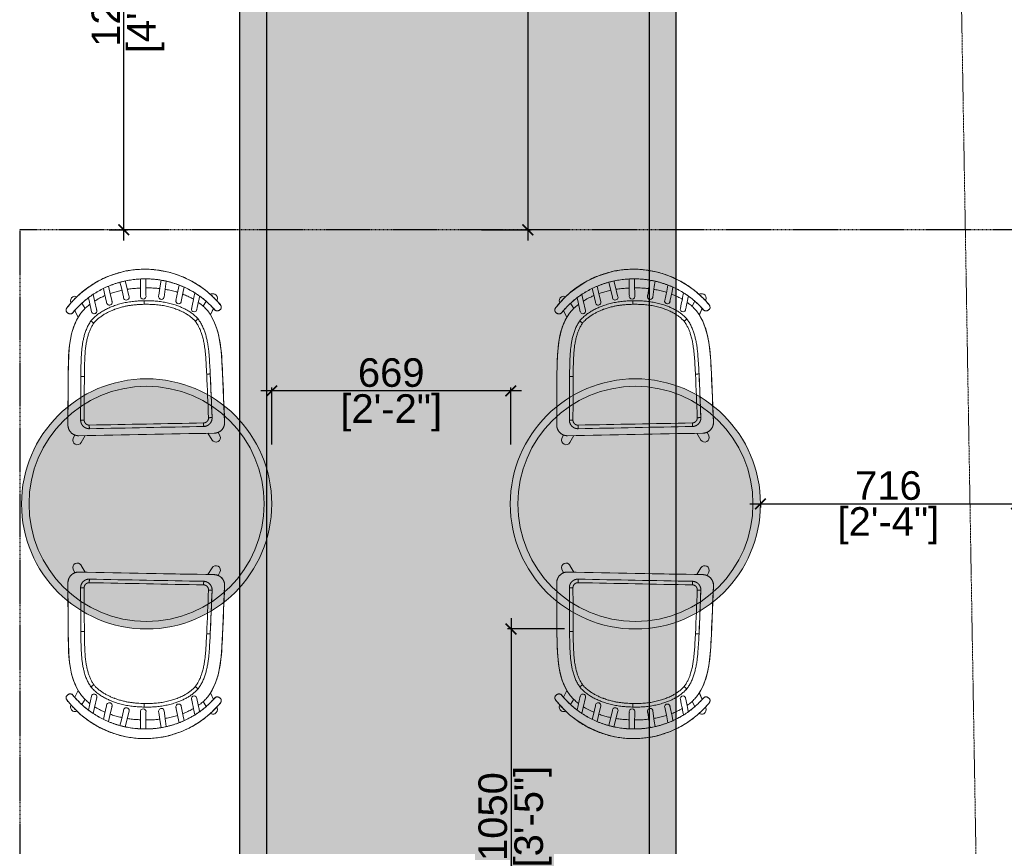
# Model space of a CAD drawing. Header units: millimetres. Extents: x 3501050 to 3719646, y 122984 to 158395.
# Tile 23 of 76: x 3522828 to 3525584, y 142684 to 144997. Entities that reach past the tile are written whole.
import ezdxf

# ---------------------------------------------------------------- set-up
doc = ezdxf.new("R2010")
doc.units = ezdxf.units.MM
doc.header["$PDMODE"] = 2
for name, pattern in [('( Hidden )', [0.375, 0.25, -0.125]), ('ACAD_ISO02W100', [15, 12, -3]), ('DASHED2', [0.375, 0.25, -0.125])]:
    doc.linetypes.add(name, pattern=pattern)
doc.layers.get('0').update_dxf_attribs({"color": 8})
doc.layers.get('DEFPOINTS').update_dxf_attribs({"color": 8, "lineweight": 18})
for name, color, linetype, lineweight in [('02_EQUIPMENT-TEXT', 7, 'Continuous', 0), ('A Counter', 7, 'Continuous', 25), ('A-Dimension', 42, 'Continuous', 9), ('A-HATCH', 252, 'Continuous', 5), ('KIOSK', 10, 'Continuous', 5), ('V-DUCT', 7, 'Continuous', 25)]:
    doc.layers.add(name, color=color, linetype=linetype, lineweight=lineweight)
doc.layers.add('A - Furniture', color=7, linetype='Continuous', lineweight=5, true_color=0x0066cc)
doc.layers.add('Beam', color=7, linetype='ACAD_ISO02W100', lineweight=13, true_color=0x3f7f00)
doc.styles.add('A-ANNO-DIM bold', font='GOTHIC.TTF')
doc.styles.add('Arial', font='arial.ttf', dxfattribs={"height": 250})
doc.styles.get("Standard").update_dxf_attribs({"font": 'arial.ttf'})
doc.dimstyles.new('A-100mm-Bold', dxfattribs={"dimtxt": 80, "dimasz": 50, "dimexe": 100, "dimexo": 10, "dimgap": 50, "dimtad": 1, "dimdec": 0, "dimzin": 12, "dimdsep": 46, "dimtxsty": 'A-ANNO-DIM bold', "dimblk": 'ARCHTICK', "dimcen": 0, "dimdle": 100, "dimclrd": 8, "dimclre": 8, "dimclrt": 211, "dimadec": 0, "dimazin": 0, "dimtfac": 1, "dimtdec": 0, "dimtix": 1, "dimtmove": 2, "dimatfit": 3, "dimldrblk": 'DOT', "dimfxl": 500, "dimtvp": 1, "dimtolj": 1, "dimtzin": 0, "dimarcsym": 0})

# ---------------------------------------------------------------- blocks, each defined once
blk = doc.blocks.new('SPINDLE CHAIR')
at = {"layer": 'A - Furniture', "extrusion": (0, 0, -1)}
for p, q in [((1282.61, -174.23), (1284.59, -173.49)), ((1284.59, -173.49), (1286.18, -172.96)), ((1286.18, -172.96), (1288.27, -172.52)), ((1288.27, -172.52), (1290.36, -172.19)), ((1290.36, -172.19), (1292.63, -172.04)), ((1292.63, -172.04), (1295.52, -172.09)), ((1295.52, -172.09), (1298.2, -172.42)), ((1298.2, -172.42), (1300.62, -173.03)), ((1300.62, -173.03), (1302.78, -173.69)), ((1277.89, -176.83), (1279.72, -175.68)), ((1279.72, -175.68), (1282.61, -174.23)), ((1302.78, -173.69), (1306.07, -175.12)), ((1306.07, -175.12), (1308.79, -176.8)), ((1274.66, -179.42), (1276.06, -178.23)), ((1276.06, -178.23), (1277.89, -176.83)), ((1308.79, -176.8), (1310.91, -178.36)), ((1310.91, -178.36), (1312.34, -179.66)), ((1271.93, -182.32), (1273.33, -180.8)), ((1273.33, -180.8), (1274.66, -179.42)), ((1312.34, -179.66), (1313.54, -180.9)), ((1313.54, -180.9), (1314.57, -182.03)), ((1271.7, -183.21), (1271.72, -182.88)), ((1271.85, -183.57), (1271.7, -183.21)), ((1271.72, -182.88), (1271.93, -182.32)), ((1272.28, -183.93), (1271.85, -183.57)), ((1272.71, -184.05), (1272.28, -183.93)), ((1273.1, -184.05), (1272.71, -184.05)), ((1273.46, -183.83), (1273.1, -184.05)), ((1273.91, -183.32), (1273.46, -183.83)), ((1274.7, -185.15), (1273.91, -183.32)), ((1312.7, -183.2), (1311.81, -185.16)), ((1312.86, -183.38), (1312.7, -183.2)), ((1313.16, -183.72), (1312.86, -183.38)), ((1313.49, -184.03), (1313.16, -183.72)), ((1313.85, -184.13), (1313.49, -184.03)), ((1314.25, -184.09), (1313.85, -184.13)), ((1314.37, -184.02), (1314.25, -184.09)), ((1314.57, -183.93), (1314.37, -184.02)), ((1314.57, -182.03), (1314.81, -182.32)), ((1314.74, -183.81), (1314.57, -183.93)), ((1314.96, -183.61), (1314.74, -183.81)), ((1314.81, -182.32), (1315.04, -182.64)), ((1315.08, -183.35), (1314.96, -183.61)), ((1315.04, -182.64), (1315.12, -182.86)), ((1315.11, -183.15), (1315.08, -183.35)), ((1315.12, -182.86), (1315.11, -183.15)), ((1273.63, -187.38), (1274.7, -185.15)), ((1311.81, -185.16), (1312.22, -185.94)), ((1312.22, -185.94), (1312.6, -186.68)), ((1312.6, -186.68), (1313.15, -187.9)), ((1272.65, -190.63), (1273.03, -189.06)), ((1273.03, -189.06), (1273.63, -187.38)), ((1313.15, -187.9), (1313.7, -189.68)), ((1313.7, -189.68), (1314.07, -191.33)), ((1271.95, -195.27), (1272.24, -192.82)), ((1272.24, -192.82), (1272.65, -190.63)), ((1314.07, -191.33), (1314.31, -192.85)), ((1314.31, -192.85), (1314.62, -195.48)), ((1271.77, -198.03), (1271.95, -195.27)), ((1314.62, -195.48), (1314.63, -195.48)), ((1314.63, -195.48), (1314.9, -201.49)), ((1271.72, -200.22), (1271.77, -198.03)), ((1271.66, -201.49), (1271.72, -200.22)), ((1271.35, -215.2), (1271.66, -201.49)), ((1314.9, -201.49), (1315.21, -215.26)), ((1271.35, -215.3), (1271.35, -215.2)), ((1271.38, -215.8), (1271.35, -215.3)), ((1271.53, -216.29), (1271.38, -215.8)), ((1271.8, -216.87), (1271.53, -216.29)), ((1272.2, -217.36), (1271.8, -216.87)), ((1272.59, -217.71), (1272.2, -217.36)), ((1314.14, -217.57), (1313.63, -217.92)), ((1314.62, -217.03), (1314.14, -217.57)), ((1315.02, -216.36), (1314.62, -217.03)), ((1315.18, -215.63), (1315.02, -216.36)), ((1315.21, -215.26), (1315.18, -215.63)), ((1273.17, -218.04), (1272.59, -217.71)), ((1273.77, -218.2), (1273.17, -218.04)), ((1274.35, -218.26), (1273.77, -218.2)), ((1312.21, -218.26), (1274.35, -218.26)), ((1312.97, -218.18), (1312.21, -218.26)), ((1313.63, -217.92), (1312.97, -218.18))]:
    blk.add_line(p, q, dxfattribs=at)
at = {"layer": 'A - Furniture'}
for p, q in [((1286.93, -175.49), (1287.18, -177.01)), ((1288.65, -176.76), (1288.4, -175.17)), ((1292.65, -174.73), (1292.67, -176.39)), ((1294.17, -176.56), (1294.14, -174.73)), ((1298.45, -175.21), (1298.13, -176.61)), ((1299.55, -177.13), (1299.91, -175.54)), ((1281.96, -177.26), (1282.24, -178.49)), ((1282.24, -178.49), (1282.88, -181.29)), ((1283.74, -178.33), (1283.35, -176.65)), ((1284.34, -180.96), (1283.74, -178.33)), ((1287.18, -177.01), (1287.65, -179.93)), ((1289.08, -179.39), (1288.65, -176.76)), ((1292.67, -176.39), (1292.71, -179.31)), ((1294.21, -179.28), (1294.17, -176.56)), ((1298.13, -176.61), (1297.51, -179.34)), ((1298.97, -179.68), (1299.55, -177.13)), ((1302.78, -178.27), (1302.22, -180.98)), ((1303.14, -176.58), (1302.78, -178.27)), ((1303.74, -181), (1304.25, -178.57)), ((1304.25, -178.57), (1304.55, -177.19)), ((1307.47, -178.78), (1307.13, -180.47)), ((1272.84, -180.99), (1272.94, -181.21)), ((1276.73, -182.71), (1275.91, -181.3)), ((1307.13, -180.47), (1306.55, -183.31)), ((1308.01, -183.62), (1308.56, -180.96)), ((1308.56, -180.96), (1308.81, -179.7)), ((1310.7, -181.21), (1309.82, -182.71)), ((1313.7, -181.03), (1313.72, -180.99)), ((1271.71, -182.86), (1271.69, -183.03)), ((1272.21, -183.86), (1272.2, -183.86)), ((1273.91, -183.34), (1274.74, -185.15)), ((1311.82, -185.15), (1312.71, -183.2)), ((1315.1, -183.25), (1315.12, -183.08)), ((1278.23, -186.23), (1278.76, -185.65)), ((1274.84, -213.88), (1275.12, -201.67)), ((1273.2, -218.02), (1272.74, -219.01)), ((1274.96, -220.16), (1276.07, -218.26)), ((1310.49, -218.26), (1311.61, -220.16)), ((1313.82, -219.01), (1313.37, -218.02))]:
    blk.add_line(p, q, dxfattribs=at)
for centre, radius, start, end in [((1273.97, -180.47), 1.25, 117.447, 204.574), ((1273.97, -180.47), 1.25, 56.327, 117.447), ((1283.61, -181.13), 0.75, 181.8784, 270), ((1283.61, -181.13), 0.75, 192.7269, 261.4854), ((1283.61, -181.13), 0.75, 270, 23.451), ((1288.39, -179.8), 0.75, 177.8272, 270), ((1288.36, -179.75), 0.807, 272.0907, 26.554), ((1293.49, -179.54), 0.821, 163.5335, 267.6725), ((1293.43, -179.54), 0.82, 272.3434, 18.2433), ((1298.18, -179.76), 0.794, 147.9665, 6.382), ((1302.98, -181.11), 0.772, 159.0637, 8.4275), ((1312.58, -180.47), 1.25, 62.553, 116.2893), ((1312.58, -180.47), 1.25, 335.4289, 62.553), ((1279.28, -183.46), 0.75, 181.8829, 270), ((1279.28, -183.46), 0.75, 270, 23.6737), ((1307.28, -183.46), 0.75, 157.3975, 359.0775), ((1307.28, -183.46), 0.75, 167.9079, 261.4872), ((1273.88, -219.53), 1.25, 155.3531, 242.4772), ((1273.88, -219.53), 1.25, 242.4772, 329.6042), ((1312.68, -219.53), 1.25, 210.3987, 297.5228), ((1312.68, -219.53), 1.25, 297.5228, 24.6498)]:
    blk.add_arc(centre, radius, start, end, dxfattribs=at)
for points, knots in [([(1272.04, -182.25), (1272.44, -181.78), (1273.23, -180.83), (1274.55, -179.52), (1275.94, -178.28), (1277.41, -177.15), (1278.95, -176.12), (1280.56, -175.19), (1282.23, -174.38), (1283.95, -173.68), (1285.72, -173.09), (1287.51, -172.63), (1289.33, -172.3), (1291.17, -172.09), (1293.02, -172), (1294.87, -172.03), (1296.71, -172.19), (1298.53, -172.48), (1300.33, -172.89), (1302.1, -173.42), (1303.82, -174.06), (1305.5, -174.82), (1307.13, -175.69), (1308.69, -176.67), (1310.19, -177.76), (1311.62, -178.93), (1312.85, -180.1), (1313.91, -181.23), (1314.5, -181.95), (1314.8, -182.31)], [0, 0, 0, 0, 0.037753, 0.075634, 0.113559, 0.151441, 0.189193, 0.226953, 0.264842, 0.302775, 0.340664, 0.378422, 0.41605, 0.453808, 0.491609, 0.529366, 0.566994, 0.604451, 0.642035, 0.679663, 0.717248, 0.754706, 0.792252, 0.829925, 0.867641, 0.905315, 0.942862, 0.971431, 1, 1, 1, 1]), ([(1273.58, -183.72), (1273.6, -183.69), (1273.81, -183.44), (1274.22, -182.98), (1274.82, -182.34), (1275.44, -181.73), (1276.09, -181.13), (1276.76, -180.56), (1277.44, -180.01), (1278.15, -179.49), (1278.87, -179), (1279.61, -178.53), (1280.36, -178.08), (1281.13, -177.66), (1281.91, -177.28), (1282.7, -176.91), (1283.5, -176.58), (1284.32, -176.27), (1285.14, -175.99), (1285.97, -175.74), (1286.81, -175.51), (1287.65, -175.32), (1288.49, -175.15), (1289.33, -175.01), (1290.18, -174.89), (1291.04, -174.81), (1291.9, -174.75), (1292.76, -174.72), (1293.62, -174.71), (1294.48, -174.74), (1295.33, -174.79), (1296.17, -174.86), (1297.02, -174.97), (1297.87, -175.1), (1298.71, -175.26), (1299.56, -175.45), (1300.4, -175.66), (1301.23, -175.9), (1302.05, -176.17), (1302.85, -176.46), (1303.65, -176.78), (1304.44, -177.13), (1305.22, -177.51), (1306, -177.91), (1306.76, -178.34), (1307.51, -178.8), (1308.24, -179.28), (1308.95, -179.79), (1309.65, -180.32), (1310.32, -180.87), (1310.98, -181.46), (1311.62, -182.06), (1312.24, -182.69), (1312.77, -183.26), (1313.08, -183.63), (1313.21, -183.78)], [0, 0, 0, 0, 0.002447, 0.022295, 0.042261, 0.062362, 0.082432, 0.102392, 0.122335, 0.142241, 0.162094, 0.181877, 0.201575, 0.221175, 0.240642, 0.260016, 0.279377, 0.298692, 0.317932, 0.337071, 0.356085, 0.374954, 0.393681, 0.412305, 0.430984, 0.449726, 0.468494, 0.487242, 0.505929, 0.524516, 0.542973, 0.561355, 0.579829, 0.598494, 0.617308, 0.636226, 0.655197, 0.674167, 0.69307, 0.711886, 0.730801, 0.749975, 0.769325, 0.788817, 0.808412, 0.828068, 0.847741, 0.867377, 0.887033, 0.90691, 0.926834, 0.946794, 0.966779, 0.986776, 1, 1, 1, 1]), ([(1273.59, -183.71), (1273.86, -183.4), (1274.39, -182.78), (1275.25, -181.9), (1276.23, -180.99), (1277.35, -180.07), (1278.61, -179.15), (1279.94, -178.31), (1281.32, -177.55), (1282.74, -176.88), (1284.19, -176.3), (1285.67, -175.81), (1287.19, -175.41), (1288.73, -175.09), (1290.32, -174.86), (1291.96, -174.73), (1293.64, -174.7), (1295.32, -174.77), (1296.99, -174.95), (1298.66, -175.23), (1300.35, -175.63), (1302.02, -176.14), (1303.65, -176.77), (1305.23, -177.49), (1306.74, -178.31), (1308.19, -179.23), (1309.56, -180.23), (1310.86, -181.33), (1312.09, -182.5), (1312.83, -183.34), (1313.2, -183.77)], [0, 0, 0, 0, 0.0280902, 0.0561968, 0.0842871, 0.1196311, 0.1550798, 0.1905589, 0.225998, 0.2613339, 0.2956697, 0.3301173, 0.3645973, 0.3990344, 0.4333614, 0.4697086, 0.5061961, 0.5427325, 0.5792226, 0.6155721, 0.6539438, 0.6924615, 0.7310385, 0.7695742, 0.807961, 0.8462813, 0.8847285, 0.9232218, 0.9616747, 1, 1, 1, 1]), ([(1280.01, -183.3), (1279.81, -182.41), (1279.47, -180.95), (1279.14, -179.48), (1279.01, -178.91)], [0, 0, 0, 0, 0.60764, 1, 1, 1, 1]), ([(1287.3, -177.78), (1287.12, -177.81), (1286.44, -177.92), (1285.27, -178.21), (1284.3, -178.52), (1283.82, -178.67)], [0, 0, 0, 0, 0.149242, 0.578859, 1, 1, 1, 1]), ([(1292.68, -177.27), (1292.3, -177.28), (1291.37, -177.29), (1290.07, -177.37), (1289.15, -177.49), (1288.78, -177.54)], [0, 0, 0, 0, 0.290815, 0.714107, 1, 1, 1, 1]), ([(1297.92, -177.55), (1297.9, -177.55), (1297.4, -177.46), (1296.38, -177.38), (1295.15, -177.29), (1294.41, -177.28), (1294.18, -177.28)], [0, 0, 0, 0, 0.014529, 0.407218, 0.814085, 1, 1, 1, 1]), ([(1302.7, -178.67), (1302.48, -178.6), (1301.81, -178.36), (1300.71, -178.07), (1299.82, -177.88), (1299.4, -177.79)], [0, 0, 0, 0, 0.204902, 0.620005, 1, 1, 1, 1]), ([(1278.09, -181.59), (1277.87, -181.75), (1277.28, -182.18), (1276.4, -182.97), (1275.81, -183.66), (1275.51, -184)], [0, 0, 0, 0, 0.228539, 0.61631, 1, 1, 1, 1]), ([(1277.69, -179.84), (1277.77, -180.21), (1278.06, -181.47), (1278.35, -182.74), (1278.55, -183.63)], [0, 0, 0, 0, 0.294869, 1, 1, 1, 1]), ([(1278.26, -186.2), (1278.4, -186.05), (1278.66, -185.74), (1279.21, -185.21), (1279.9, -184.62), (1280.75, -184.01), (1281.66, -183.47), (1282.59, -182.99), (1283.58, -182.55), (1284.73, -182.11), (1286.05, -181.7), (1287.53, -181.35), (1289.03, -181.09), (1290.55, -180.93), (1291.95, -180.85), (1292.85, -180.84), (1293.24, -180.84)], [0, 0, 0, 0, 0.037557, 0.075114, 0.138939, 0.202999, 0.267261, 0.331548, 0.395565, 0.464161, 0.55676, 0.649619, 0.74264, 0.835639, 0.928355, 1, 1, 1, 1]), ([(1279.03, -186.85), (1279.24, -186.6), (1279.68, -186.12), (1280.42, -185.48), (1281.21, -184.92), (1282.13, -184.36), (1283.18, -183.81), (1284.38, -183.31), (1285.68, -182.85), (1287.09, -182.46), (1288.61, -182.16), (1290.14, -181.96), (1291.69, -181.86), (1292.72, -181.85), (1293.24, -181.84)], [9.0708212, 9.0708212, 9.0708212, 9.0708212, 9.133927, 9.1969201, 9.259262, 9.3214292, 9.4045431, 9.4882695, 9.5720444, 9.6718279, 9.7711799, 9.8706045, 9.9704827, 10.0708212, 10.0708212, 10.0708212, 10.0708212]), ([(1282.4, -179.2), (1282.37, -179.21), (1281.9, -179.39), (1281.01, -179.82), (1280.04, -180.3), (1279.53, -180.63), (1279.42, -180.7)], [0, 0, 0, 0, 0.027238, 0.456154, 0.88281, 1, 1, 1, 1]), ([(1293.24, -181.84), (1293.24, -181.83), (1293.24, -181.76), (1293.24, -181.57), (1293.24, -181.3), (1293.24, -181.05), (1293.24, -180.88), (1293.24, -180.85), (1293.24, -180.84)], [10.070821, 10.070821, 10.070821, 10.070821, 10.087273, 10.212125, 10.4268, 10.641474, 10.856147, 11.070821, 11.070821, 11.070821, 11.070821]), ([(1293.24, -180.84), (1293.68, -180.85), (1294.56, -180.85), (1295.94, -180.93), (1297.39, -181.08), (1298.9, -181.33), (1300.4, -181.69), (1301.78, -182.12), (1303.02, -182.6), (1304.13, -183.11), (1305.21, -183.69), (1306.09, -184.27), (1306.78, -184.79), (1307.29, -185.22), (1307.78, -185.69), (1308.07, -186.03), (1308.22, -186.2)], [11.070821, 11.070821, 11.070821, 11.070821, 11.151038, 11.231372, 11.324409, 11.417433, 11.512078, 11.606722, 11.680895, 11.75506, 11.830633, 11.906179, 11.947031, 11.987878, 12.02935, 12.070821, 12.070821, 12.070821, 12.070821]), ([(1297.12, -182.07), (1296.8, -182.03), (1296.16, -181.95), (1294.86, -181.86), (1293.89, -181.85), (1293.24, -181.84)], [9, 9, 9, 9, 9.249457, 9.499677, 10, 10, 10, 10]), ([(1307.09, -180.66), (1306.88, -180.54), (1306.22, -180.14), (1305.23, -179.65), (1304.43, -179.32), (1304.12, -179.2)], [0, 0, 0, 0, 0.217756, 0.700928, 1, 1, 1, 1]), ([(1311.05, -184), (1310.8, -183.71), (1310.29, -183.12), (1309.43, -182.32), (1308.8, -181.8), (1308.46, -181.56), (1308.44, -181.55)], [9.1869713, 9.1869713, 9.1869713, 9.1869713, 9.5101533, 9.8359785, 10.1657672, 10.1869713, 10.1869713, 10.1869713, 10.1869713]), ([(1272.04, -182.25), (1272.02, -182.28), (1271.97, -182.34), (1271.91, -182.42), (1271.86, -182.5), (1271.82, -182.56), (1271.78, -182.62), (1271.75, -182.7), (1271.72, -182.78), (1271.72, -182.83), (1271.72, -182.85)], [0, 0, 0, 0, 0.145603, 0.295145, 0.452736, 0.582392, 0.680604, 0.790125, 0.922908, 1, 1, 1, 1]), ([(1271.95, -183.66), (1271.97, -183.68), (1272.06, -183.74), (1272.14, -183.81), (1272.2, -183.86)], [3.068359, 3.068359, 3.068359, 3.068359, 3.31831, 4.068359, 4.068359, 4.068359, 4.068359]), ([(1272.2, -183.85), (1272.23, -183.88), (1272.31, -183.94), (1272.46, -184.01), (1272.63, -184.06), (1272.81, -184.08), (1272.99, -184.07), (1273.16, -184.02), (1273.32, -183.94), (1273.47, -183.85), (1273.54, -183.76), (1273.58, -183.72)], [0, 0, 0, 0, 0.0780905, 0.1944638, 0.3102857, 0.4275734, 0.5443646, 0.6615738, 0.7785734, 0.8946022, 1, 1, 1, 1]), ([(1272.21, -183.86), (1272.25, -183.89), (1272.39, -183.99), (1272.67, -184.08), (1273.02, -184.07), (1273.35, -183.95), (1273.51, -183.79), (1273.59, -183.71)], [0.0043657, 0.0043657, 0.0043657, 0.0043657, 0.0966591, 0.3315507, 0.5594347, 0.779919, 1.0043657, 1.0043657, 1.0043657, 1.0043657]), ([(1299.02, -182.4), (1298.71, -182.33), (1298.08, -182.2), (1297.44, -182.11), (1297.12, -182.07)], [8, 8, 8, 8, 8.499658, 9, 9, 9, 9]), ([(1301.35, -183.05), (1300.97, -182.92), (1300.2, -182.67), (1299.42, -182.49), (1299.02, -182.4)], [7, 7, 7, 7, 7.500986, 8, 8, 8, 8]), ([(1301.81, -183.21), (1301.74, -183.18), (1301.58, -183.13), (1301.43, -183.07), (1301.35, -183.05)], [6, 6, 6, 6, 6.499946, 7, 7, 7, 7]), ([(1302.71, -183.57), (1302.57, -183.51), (1302.27, -183.38), (1301.96, -183.27), (1301.81, -183.21)], [5, 5, 5, 5, 5.499433, 6, 6, 6, 6]), ([(1303.59, -183.97), (1303.45, -183.9), (1303.16, -183.76), (1302.86, -183.63), (1302.71, -183.57)], [4, 4, 4, 4, 4.499736, 5, 5, 5, 5]), ([(1304.45, -184.42), (1304.31, -184.35), (1304.03, -184.19), (1303.74, -184.04), (1303.59, -183.97)], [3, 3, 3, 3, 3.500135, 4, 4, 4, 4]), ([(1306.06, -185.5), (1305.8, -185.31), (1305.29, -184.92), (1304.73, -184.59), (1304.45, -184.42)], [2, 2, 2, 2, 2.501751, 3, 3, 3, 3]), ([(1313.2, -183.77), (1313.22, -183.79), (1313.33, -183.91), (1313.56, -184.07), (1313.91, -184.15), (1314.27, -184.11), (1314.48, -183.99), (1314.58, -183.92)], [1, 1, 1, 1, 1.071689, 1.307433, 1.541744, 1.769658, 2, 2, 2, 2]), ([(1313.21, -183.78), (1313.23, -183.8), (1313.29, -183.87), (1313.4, -183.96), (1313.55, -184.05), (1313.72, -184.11), (1313.89, -184.13), (1314.07, -184.13), (1314.24, -184.1), (1314.41, -184.03), (1314.53, -183.97), (1314.58, -183.92), (1314.59, -183.92)], [0, 0, 0, 0, 0.05904, 0.173329, 0.285847, 0.400752, 0.513829, 0.629823, 0.74441, 0.861655, 0.977824, 1, 1, 1, 1]), ([(1314.59, -183.92), (1314.61, -183.9), (1314.69, -183.84), (1314.78, -183.77), (1314.84, -183.72)], [0, 0, 0, 0, 0.250051, 1, 1, 1, 1]), ([(1315.12, -183.09), (1315.12, -183.09), (1315.13, -183.05), (1315.13, -182.98), (1315.12, -182.88), (1315.1, -182.79), (1315.07, -182.71), (1315.04, -182.65), (1315, -182.58), (1314.95, -182.51), (1314.89, -182.42), (1314.84, -182.35), (1314.81, -182.31), (1314.8, -182.31)], [0, 0, 0, 0, 0.003605, 0.120624, 0.229091, 0.328689, 0.418785, 0.499127, 0.587843, 0.71957, 0.845278, 0.977296, 1, 1, 1, 1]), ([(1275.12, -201.66), (1275.15, -200.85), (1275.21, -199.24), (1275.29, -197.18), (1275.41, -195.5), (1275.54, -194.2), (1275.72, -192.89), (1275.95, -191.65), (1276.25, -190.46), (1276.6, -189.33), (1277.05, -188.23), (1277.58, -187.19), (1278.01, -186.56), (1278.22, -186.26)], [0, 0, 0, 0, 0.152314, 0.304633, 0.386803, 0.468967, 0.551558, 0.634133, 0.707621, 0.781091, 0.856267, 0.931414, 1, 1, 1, 1]), ([(1279.03, -186.85), (1278.84, -187.11), (1278.48, -187.64), (1278.04, -188.5), (1277.66, -189.38), (1277.31, -190.38), (1277.01, -191.51), (1276.75, -192.77), (1276.54, -194.25), (1276.37, -195.94), (1276.26, -197.86), (1276.19, -199.78), (1276.15, -201.06), (1276.12, -201.7)], [32.188056, 32.188056, 32.188056, 32.188056, 32.251035, 32.313682, 32.375857, 32.437959, 32.521077, 32.604538, 32.687818, 32.812738, 32.937834, 33.062944, 33.188056, 33.188056, 33.188056, 33.188056]), ([(1306.94, -186.28), (1306.8, -186.15), (1306.52, -185.87), (1306.22, -185.63), (1306.06, -185.5)], [1, 1, 1, 1, 1.498519, 2, 2, 2, 2]), ([(1307.46, -186.85), (1307.37, -186.75), (1307.21, -186.56), (1307.03, -186.37), (1306.94, -186.28)], [0, 0, 0, 0, 0.500056, 1, 1, 1, 1]), ([(1310.36, -201.7), (1310.34, -201.06), (1310.29, -199.78), (1310.22, -197.86), (1310.11, -195.94), (1309.95, -194.24), (1309.73, -192.76), (1309.47, -191.5), (1309.17, -190.37), (1308.82, -189.37), (1308.44, -188.49), (1308, -187.64), (1307.64, -187.11), (1307.46, -186.85)], [18.014599, 18.014599, 18.014599, 18.014599, 18.139799, 18.26499, 18.390177, 18.515418, 18.598779, 18.682141, 18.765664, 18.827908, 18.889888, 18.95195, 19.014599, 19.014599, 19.014599, 19.014599]), ([(1308.27, -186.26), (1308.49, -186.58), (1308.92, -187.23), (1309.46, -188.28), (1309.9, -189.39), (1310.25, -190.51), (1310.52, -191.6), (1310.72, -192.66), (1310.88, -193.74), (1311.04, -195.08), (1311.16, -196.68), (1311.27, -198.96), (1311.32, -200.62), (1311.36, -201.66)], [27.08542, 27.08542, 27.08542, 27.08542, 27.15857, 27.231744, 27.307501, 27.383286, 27.45106, 27.518844, 27.587148, 27.655458, 27.77238, 27.889426, 28.08542, 28.08542, 28.08542, 28.08542])]:
    blk.add_open_spline(points, degree=3, knots=knots, dxfattribs=at)
for points, degree in [([(1275.51, -184), (1271.82, -188.97), (1271.88, -195.66), (1271.66, -201.49)], 3), ([(1271.95, -183.66), (1271.96, -183.67), (1271.96, -183.67), (1271.97, -183.67)], 3), ([(1273.59, -183.71), (1273.59, -183.71), (1273.58, -183.72), (1273.58, -183.72)], 3), ([(1314.9, -201.49), (1314.68, -195.66), (1314.74, -188.97), (1311.05, -184)], 3), ([(1313.21, -183.78), (1313.21, -183.78), (1313.2, -183.77), (1313.2, -183.77)], 3), ([(1314.59, -183.92), (1314.58, -183.92), (1314.58, -183.92)], 2), ([(1314.83, -183.73), (1314.83, -183.73), (1314.84, -183.73), (1314.84, -183.72)], 3), ([(1278.26, -186.2), (1278.27, -186.21), (1278.27, -186.21), (1278.28, -186.22)], 3), ([(1278.28, -186.22), (1278.29, -186.23), (1278.3, -186.24), (1278.32, -186.25)], 3), ([(1278.32, -186.25), (1278.34, -186.27), (1278.37, -186.29), (1278.39, -186.31)], 3), ([(1278.39, -186.31), (1278.42, -186.34), (1278.45, -186.37), (1278.48, -186.39)], 3), ([(1278.48, -186.39), (1278.52, -186.42), (1278.56, -186.46), (1278.6, -186.49)], 3), ([(1278.6, -186.49), (1278.64, -186.53), (1278.69, -186.56), (1278.73, -186.6)], 3), ([(1278.73, -186.6), (1278.78, -186.64), (1278.83, -186.68), (1278.88, -186.72)], 3), ([(1278.88, -186.72), (1278.93, -186.76), (1278.98, -186.81), (1279.03, -186.85)], 3), ([(1307.46, -186.85), (1307.51, -186.81), (1307.56, -186.76), (1307.61, -186.72)], 3), ([(1307.61, -186.72), (1307.66, -186.68), (1307.7, -186.64), (1307.75, -186.6)], 3), ([(1307.75, -186.6), (1307.8, -186.56), (1307.84, -186.53), (1307.88, -186.49)], 3), ([(1307.88, -186.49), (1307.92, -186.46), (1307.96, -186.43), (1308, -186.39)], 3), ([(1308, -186.39), (1308.03, -186.37), (1308.06, -186.34), (1308.09, -186.31)], 3), ([(1308.09, -186.31), (1308.12, -186.29), (1308.14, -186.27), (1308.17, -186.25)], 3), ([(1308.17, -186.25), (1308.18, -186.24), (1308.19, -186.23), (1308.21, -186.22)], 3), ([(1308.21, -186.22), (1308.21, -186.21), (1308.22, -186.21), (1308.22, -186.2)], 3), ([(1271.66, -201.49), (1271.56, -206.06), (1271.45, -210.63), (1271.35, -215.2)], 3), ([(1274.84, -213.88), (1274.94, -209.81), (1275.03, -205.75), (1275.12, -201.68)], 3), ([(1275.12, -201.66), (1275.13, -201.66), (1275.14, -201.66), (1275.14, -201.66)], 3), ([(1275.14, -201.66), (1275.16, -201.66), (1275.18, -201.67), (1275.2, -201.67)], 3), ([(1275.2, -201.67), (1275.23, -201.67), (1275.26, -201.67), (1275.29, -201.67)], 3), ([(1275.29, -201.67), (1275.33, -201.67), (1275.38, -201.67), (1275.42, -201.67)], 3), ([(1275.42, -201.67), (1275.47, -201.68), (1275.52, -201.68), (1275.57, -201.68)], 3), ([(1275.57, -201.68), (1275.63, -201.68), (1275.68, -201.68), (1275.74, -201.69)], 3), ([(1275.74, -201.69), (1275.8, -201.69), (1275.87, -201.69), (1275.93, -201.69)], 3), ([(1276.12, -201.7), (1276.03, -205.77), (1275.94, -209.84), (1275.84, -213.91)], 3), ([(1275.93, -201.69), (1275.99, -201.7), (1276.06, -201.7), (1276.12, -201.7)], 3), ([(1310.36, -201.7), (1310.45, -205.77), (1310.55, -209.84), (1310.64, -213.92)], 3), ([(1310.55, -201.7), (1310.49, -201.7), (1310.42, -201.7), (1310.36, -201.7)], 3), ([(1310.74, -201.69), (1310.68, -201.69), (1310.62, -201.69), (1310.55, -201.7)], 3), ([(1310.91, -201.68), (1310.86, -201.68), (1310.8, -201.69), (1310.74, -201.69)], 3), ([(1311.07, -201.68), (1311.01, -201.68), (1310.96, -201.68), (1310.91, -201.68)], 3), ([(1311.19, -201.67), (1311.15, -201.67), (1311.11, -201.67), (1311.07, -201.68)], 3), ([(1311.28, -201.67), (1311.25, -201.67), (1311.22, -201.67), (1311.19, -201.67)], 3), ([(1311.34, -201.67), (1311.32, -201.67), (1311.3, -201.67), (1311.28, -201.67)], 3), ([(1311.36, -201.66), (1311.35, -201.67), (1311.35, -201.67), (1311.34, -201.67)], 3), ([(1311.64, -213.89), (1311.55, -209.82), (1311.45, -205.75), (1311.36, -201.68)], 3), ([(1315.21, -215.2), (1315.11, -210.63), (1315, -206.06), (1314.9, -201.49)], 3), ([(1274.86, -213.88), (1274.86, -213.88), (1274.85, -213.88), (1274.84, -213.88)], 3), ([(1274.92, -213.88), (1274.9, -213.88), (1274.88, -213.88), (1274.86, -213.88)], 3), ([(1275.01, -213.89), (1274.98, -213.89), (1274.95, -213.88), (1274.92, -213.88)], 3), ([(1275.14, -213.89), (1275.1, -213.89), (1275.05, -213.89), (1275.01, -213.89)], 3), ([(1275.29, -213.89), (1275.24, -213.89), (1275.19, -213.89), (1275.14, -213.89)], 3), ([(1275.46, -213.9), (1275.4, -213.9), (1275.35, -213.89), (1275.29, -213.89)], 3), ([(1275.65, -213.9), (1275.59, -213.9), (1275.52, -213.9), (1275.46, -213.9)], 3), ([(1275.84, -213.91), (1275.78, -213.9), (1275.71, -213.9), (1275.65, -213.9)], 3), ([(1310.64, -213.92), (1310.7, -213.91), (1310.77, -213.91), (1310.83, -213.91)], 3), ([(1310.83, -213.91), (1310.9, -213.91), (1310.96, -213.91), (1311.02, -213.91)], 3), ([(1311.02, -213.91), (1311.08, -213.91), (1311.14, -213.9), (1311.19, -213.9)], 3), ([(1311.19, -213.9), (1311.24, -213.9), (1311.3, -213.9), (1311.35, -213.9)], 3), ([(1311.35, -213.9), (1311.39, -213.9), (1311.43, -213.9), (1311.47, -213.9)], 3), ([(1311.47, -213.9), (1311.5, -213.9), (1311.53, -213.89), (1311.56, -213.89)], 3), ([(1311.56, -213.89), (1311.58, -213.89), (1311.6, -213.89), (1311.62, -213.89)], 3), ([(1311.62, -213.89), (1311.63, -213.89), (1311.63, -213.89), (1311.64, -213.89)], 3), ([(1277.24, -215.53), (1277.24, -215.47), (1277.24, -215.4), (1277.24, -215.34)], 3), ([(1277.24, -215.34), (1287.91, -215.34), (1298.57, -215.34), (1309.24, -215.35)], 3), ([(1277.24, -215.72), (1277.24, -215.66), (1277.24, -215.6), (1277.24, -215.53)], 3), ([(1277.24, -215.89), (1277.24, -215.84), (1277.24, -215.78), (1277.24, -215.72)], 3), ([(1277.24, -216.04), (1277.24, -215.99), (1277.24, -215.94), (1277.24, -215.89)], 3), ([(1277.24, -216.17), (1277.24, -216.13), (1277.24, -216.09), (1277.24, -216.04)], 3), ([(1277.24, -216.26), (1277.24, -216.23), (1277.24, -216.2), (1277.24, -216.17)], 3), ([(1277.24, -216.32), (1277.24, -216.3), (1277.24, -216.28), (1277.24, -216.26)], 3), ([(1277.24, -216.34), (1277.24, -216.33), (1277.24, -216.32), (1277.24, -216.32)], 3), ([(1277.24, -216.34), (1287.91, -216.34), (1298.57, -216.34), (1309.24, -216.35)], 3), ([(1309.24, -215.35), (1309.24, -215.41), (1309.24, -215.48), (1309.24, -215.54)], 3), ([(1309.24, -215.54), (1309.24, -215.6), (1309.24, -215.67), (1309.24, -215.73)], 3), ([(1309.24, -215.73), (1309.24, -215.79), (1309.24, -215.85), (1309.24, -215.9)], 3), ([(1309.24, -215.9), (1309.24, -215.95), (1309.24, -216), (1309.24, -216.05)], 3), ([(1309.24, -216.05), (1309.24, -216.1), (1309.24, -216.14), (1309.24, -216.18)], 3), ([(1309.24, -216.18), (1309.24, -216.21), (1309.24, -216.24), (1309.24, -216.27)], 3), ([(1309.24, -216.27), (1309.24, -216.29), (1309.24, -216.31), (1309.24, -216.33)], 3), ([(1309.24, -216.33), (1309.24, -216.33), (1309.24, -216.34), (1309.24, -216.35)], 3), ([(1274.35, -218.26), (1286.97, -218.26), (1299.59, -218.26), (1312.21, -218.26)], 3)]:
    blk.add_open_spline(points, degree=degree, dxfattribs=at)
for points, weights, degree in [([(1271.97, -183.67), (1271.76, -183.52), (1271.66, -183.28), (1271.69, -183.03)], [1, 0.910512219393, 0.910512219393, 1], 3), ([(1271.69, -183.03), (1271.66, -183.28), (1271.76, -183.51), (1271.95, -183.66)], [1, 0.9151413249, 0.9151413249, 1], 3), ([(1271.97, -183.67), (1272.05, -183.73), (1272.13, -183.8), (1272.21, -183.86)], [1, 0.999998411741, 0.999998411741, 1], 3), ([(1314.58, -183.92), (1314.7, -183.83), (1314.83, -183.73)], [1, 0.999997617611, 1], 2), ([(1315.1, -183.25), (1315.08, -183.45), (1314.98, -183.61), (1314.83, -183.73)], [1, 0.945148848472, 0.945148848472, 1], 3), ([(1314.84, -183.72), (1314.99, -183.61), (1315.08, -183.44), (1315.1, -183.25)], [1, 0.948237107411, 0.948237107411, 1], 3), ([(1278.22, -186.26), (1278.23, -186.24), (1278.25, -186.22), (1278.26, -186.2)], [1, 0.99958207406, 0.99958207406, 1], 3), ([(1308.22, -186.2), (1308.24, -186.22), (1308.25, -186.24), (1308.27, -186.26)], [1, 0.99958207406, 0.99958207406, 1], 3), ([(1275.12, -201.68), (1275.12, -201.67), (1275.12, -201.67), (1275.12, -201.66)], [1, 0.999982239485, 0.999982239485, 1], 3), ([(1311.36, -201.68), (1311.36, -201.67), (1311.36, -201.67), (1311.36, -201.66)], [1, 0.999982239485, 0.999982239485, 1], 3)]:
    blk.add_rational_spline(points, weights, degree=degree, dxfattribs=at)
for points, weights, knots in [([(1274.84, -213.88), (1274.83, -214.54), (1275.07, -215.15), (1275.53, -215.61), (1275.98, -216.08), (1276.59, -216.34), (1277.24, -216.34)], [1, 0.947795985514, 0.947795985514, 1, 0.947795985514, 0.947795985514, 1], [9.593486, 9.593486, 9.593486, 9.593486, 10.390228, 10.390228, 10.390228, 11.186971, 11.186971, 11.186971, 11.186971]), ([(1277.24, -215.34), (1276.86, -215.34), (1276.51, -215.19), (1276.24, -214.92), (1275.97, -214.64), (1275.83, -214.29), (1275.84, -213.91)], [1, 0.947795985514, 0.947795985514, 1, 0.947795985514, 0.947795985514, 1], [0, 0, 0, 0, 0.796743, 0.796743, 0.796743, 1.593486, 1.593486, 1.593486, 1.593486]), ([(1309.24, -216.35), (1309.89, -216.35), (1310.5, -216.09), (1310.96, -215.63), (1311.41, -215.16), (1311.65, -214.55), (1311.64, -213.89)], [1, 0.947760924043, 0.947760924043, 1, 0.947760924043, 0.947760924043, 1], [12.186971, 12.186971, 12.186971, 12.186971, 12.983985, 12.983985, 12.983985, 13.780999, 13.780999, 13.780999, 13.780999]), ([(1310.64, -213.92), (1310.65, -214.3), (1310.51, -214.65), (1310.24, -214.93), (1309.97, -215.2), (1309.62, -215.35), (1309.24, -215.35)], [1, 0.947760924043, 0.947760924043, 1, 0.947760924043, 0.947760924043, 1], [0, 0, 0, 0, 0.797014, 0.797014, 0.797014, 1.594028, 1.594028, 1.594028, 1.594028]), ([(1271.35, -215.2), (1271.33, -216.01), (1271.63, -216.78), (1272.2, -217.36), (1272.78, -217.95), (1273.53, -218.26), (1274.35, -218.26)], [1, 0.947795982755, 0.947795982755, 1, 0.947795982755, 0.947795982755, 1], [3, 3, 3, 3, 3.796743, 3.796743, 3.796743, 4.593486, 4.593486, 4.593486, 4.593486]), ([(1312.21, -218.26), (1313.03, -218.26), (1313.78, -217.95), (1314.36, -217.36), (1314.93, -216.78), (1315.23, -216.01), (1315.21, -215.2)], [1, 0.947795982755, 0.947795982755, 1, 0.947795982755, 0.947795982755, 1], [5.593486, 5.593486, 5.593486, 5.593486, 6.390228, 6.390228, 6.390228, 7.186971, 7.186971, 7.186971, 7.186971])]:
    blk.add_rational_spline(points, weights, degree=3, knots=knots, dxfattribs=at)
blk = doc.blocks.new('ss')
at = {"true_color": 0xffffff}
h = blk.add_hatch(color=7, dxfattribs=at)
h.dxf.hatch_style = 1
edge = h.paths.add_edge_path()
edge.add_arc((3528666.7, 142323.9), 350, 0, 360)
at = {"layer": 'A - Furniture'}
for radius in [350, 329.1]:
    blk.add_circle((3528666.7, 142323.9), radius, dxfattribs=at)
blk = doc.blocks.new('_ARCHTICK')
at = {"color": 0, "linetype": 'ByBlock', "const_width": 0.15}
blk.add_lwpolyline([(-0.5, -0.5), (0.5, 0.5)], dxfattribs=at)
blk = doc.blocks.new('*D127')
at = {"layer": 'A-Dimension', "color": 8, "lineweight": -2, "transparency": 16777216}
blk.add_line((3524203.4, 143322.1), (3524203.4, 142212.2), dxfattribs=at)
at = {"layer": 'A-Dimension', "color": 8, "linetype": '( Hidden )', "lineweight": -2, "transparency": 16777216}
for p, q in [((3524353.4, 143292.1), (3524193.4, 143292.1)), ((3524353.4, 142242.2), (3524193.4, 142242.2))]:
    blk.add_line(p, q, dxfattribs=at)
at = {"layer": 'DEFPOINTS', "color": 0, "transparency": 16777216}
for p in [(3524551.3, 143292.1), (3524203.4, 142242.2), (3524546.2, 142242.2)]:
    blk.add_point(p, dxfattribs=at)
at = {"layer": 'A-Dimension', "color": 8, "lineweight": -2, "transparency": 16777216, "xscale": 30, "yscale": 30, "zscale": 30}
for p, rotation in [((3524203.4, 143292.1), 90), ((3524203.4, 142242.2), 270)]:
    blk.add_blockref('_ARCHTICK', p, dxfattribs=dict(at, rotation=rotation))
at = {"layer": 'A-Dimension', "transparency": 16777216, "char_height": 80, "attachment_point": 5, "rotation": 90}
for s, insert in [('\\A1;[3\'-5"]', (3524264.7, 142767.1)), ('\\A1;1050', (3524152.6, 142767.1))]:
    blk.add_mtext(s, dxfattribs=dict(at, insert=insert))
blk = doc.blocks.new('_Dot')
at = {"color": 0, "linetype": 'ByBlock', "lineweight": -2}
blk.add_line((-0.5, 0), (-1, 0), dxfattribs=at)
at = {"color": 0, "linetype": 'ByBlock', "const_width": 0.5}
blk.add_lwpolyline([(-0.25, 0, 1), (0.25, 0, 1)], format="xyb", close=True, dxfattribs=at)
blk = doc.blocks.new('*D95')
at = {"layer": 'A-Dimension', "color": 8, "lineweight": -2, "transparency": 16777216}
blk.add_line((3524232.5, 143958.2), (3523503.5, 143958.2), dxfattribs=at)
at = {"layer": 'A-Dimension', "color": 8, "linetype": '( Hidden )', "lineweight": -2, "transparency": 16777216}
for p, q in [((3523533.5, 143808.2), (3523533.5, 143968.2)), ((3524202.5, 143808.2), (3524202.5, 143968.2))]:
    blk.add_line(p, q, dxfattribs=at)
at = {"layer": 'DEFPOINTS', "color": 0, "transparency": 16777216}
for p in [(3523533.5, 143958.2), (3524202.5, 143670.6), (3523533.5, 143642.1)]:
    blk.add_point(p, dxfattribs=at)
at = {"layer": 'A-Dimension', "color": 8, "lineweight": -2, "transparency": 16777216, "xscale": 30, "yscale": 30, "zscale": 30, "rotation": 180}
blk.add_blockref('_ARCHTICK', (3523533.5, 143958.2), dxfattribs=at)
at = {"layer": 'A-Dimension', "color": 8, "lineweight": -2, "transparency": 16777216, "xscale": 30, "yscale": 30, "zscale": 30}
blk.add_blockref('_ARCHTICK', (3524202.5, 143958.2), dxfattribs=at)
at = {"layer": 'A-Dimension', "transparency": 16777216, "char_height": 80, "attachment_point": 5}
for s, insert in [('\\A1;669', (3523868, 144009.1)), ('\\A1;[2\'-2"]', (3523868, 143896.9))]:
    blk.add_mtext(s, dxfattribs=dict(at, insert=insert))
blk = doc.blocks.new('*D129')
at = {"layer": 'A-Dimension', "color": 8, "lineweight": -2, "transparency": 16777216}
blk.add_line((3524871.3, 143642.1), (3525647.3, 143642.1), dxfattribs=at)
at = {"layer": 'A-Dimension', "color": 8, "linetype": '( Hidden )', "lineweight": -2, "transparency": 16777216}
for p, q in [((3524901.3, 143642.1), (3524901.3, 143632.1)), ((3525617.3, 143642.1), (3525617.3, 143632.1))]:
    blk.add_line(p, q, dxfattribs=at)
at = {"layer": 'DEFPOINTS', "color": 0, "transparency": 16777216}
for p in [(3524901.3, 143642.1), (3525617.3, 143642.1), (3525617.3, 143642.1)]:
    blk.add_point(p, dxfattribs=at)
at = {"layer": 'A-Dimension', "color": 8, "lineweight": -2, "transparency": 16777216, "xscale": 30, "yscale": 30, "zscale": 30, "rotation": 180}
blk.add_blockref('_ARCHTICK', (3524901.3, 143642.1), dxfattribs=at)
at = {"layer": 'A-Dimension', "color": 8, "lineweight": -2, "transparency": 16777216, "xscale": 30, "yscale": 30, "zscale": 30}
blk.add_blockref('_ARCHTICK', (3525617.3, 143642.1), dxfattribs=at)
at = {"layer": 'A-Dimension', "transparency": 16777216, "char_height": 80, "attachment_point": 5}
for s, insert in [('\\A1;716', (3525259.3, 143693)), ('\\A1;[2\'-4"]', (3525259.3, 143580.9))]:
    blk.add_mtext(s, dxfattribs=dict(at, insert=insert))
blk = doc.blocks.new('*D118')
at = {"layer": 'A-Dimension', "color": 8, "lineweight": -2, "transparency": 16777216}
blk.add_line((3523119.6, 144379.2), (3523119.6, 145711.6), dxfattribs=at)
at = {"layer": 'A-Dimension', "color": 8, "linetype": '( Hidden )', "lineweight": -2, "transparency": 16777216}
for p, q in [((3523048.3, 145681.6), (3523129.6, 145681.6)), ((3523078.7, 144409.2), (3523129.6, 144409.2))]:
    blk.add_line(p, q, dxfattribs=at)
at = {"layer": 'DEFPOINTS', "color": 0, "transparency": 16777216}
for p in [(3523038.3, 145681.6), (3523119.6, 145681.6), (3523068.7, 144409.2)]:
    blk.add_point(p, dxfattribs=at)
at = {"layer": 'A-Dimension', "color": 8, "lineweight": -2, "transparency": 16777216, "xscale": 30, "yscale": 30, "zscale": 30}
for p, rotation in [((3523119.6, 145681.6), 90), ((3523119.6, 144409.2), 270)]:
    blk.add_blockref('_ARCHTICK', p, dxfattribs=dict(at, rotation=rotation))
at = {"layer": 'A-Dimension', "transparency": 16777216, "char_height": 80, "attachment_point": 5, "rotation": 90}
for s, insert in [('\\A1;[4\'-2"]', (3523180.8, 145045.4)), ('\\A1;1272', (3523069.4, 145045.4))]:
    blk.add_mtext(s, dxfattribs=dict(at, insert=insert))
blk = doc.blocks.new('*D119')
at = {"layer": 'A-Dimension', "color": 8, "lineweight": -2, "transparency": 16777216}
blk.add_line((3524250.5, 146657.1), (3524250.5, 144379.2), dxfattribs=at)
at = {"layer": 'A-Dimension', "color": 8, "linetype": '( Hidden )', "lineweight": -2, "transparency": 16777216}
for p, q in [((3524228.7, 146627.1), (3524260.5, 146627.1)), ((3524120.7, 144409.2), (3524260.5, 144409.2))]:
    blk.add_line(p, q, dxfattribs=at)
at = {"layer": 'DEFPOINTS', "color": 0, "transparency": 16777216}
for p in [(3524218.7, 146627.1), (3524110.7, 144409.2), (3524250.5, 144409.2)]:
    blk.add_point(p, dxfattribs=at)
at = {"layer": 'A-Dimension', "color": 8, "lineweight": -2, "transparency": 16777216, "xscale": 30, "yscale": 30, "zscale": 30}
for p, rotation in [((3524250.5, 146627.1), 90), ((3524250.5, 144409.2), 270)]:
    blk.add_blockref('_ARCHTICK', p, dxfattribs=dict(at, rotation=rotation))
at = {"layer": 'A-Dimension', "transparency": 16777216, "char_height": 80, "attachment_point": 5, "rotation": 90}
for s, insert in [('\\A1;[7\'-3"]', (3524311.8, 145518.1)), ('\\A1;2218', (3524199.7, 145518.1))]:
    blk.add_mtext(s, dxfattribs=dict(at, insert=insert))
blk = doc.blocks.new('A$Cca2f4f65')
at = {"layer": 'A-HATCH', "true_color": 0x008040, "transparency": 33554495}
h = blk.add_hatch(color=116, dxfattribs=at)
h.dxf.hatch_style = 1
h.paths.add_polyline_path([(11509.2, 1361.5), (12729.2, 1361.5), (12729.2, -12371.7), (11509.2, -12371.7)])
at = {"layer": 'V-DUCT', "color": 116, "true_color": 0x008040}
for points in [[(11509.2, 1361.5), (12729.2, 1361.5), (12729.2, -12371.7), (11509.2, -12371.7)], [(11584.2, 1361.5), (12654.2, 1361.5), (12654.2, -12371.7), (11584.2, -12371.7)]]:
    blk.add_lwpolyline(points, close=True, dxfattribs=at)

msp = doc.modelspace()

# ---------------------------------------------------------------- linework, layer by layer
at = {"layer": 'A Counter', "color": 252, "linetype": 'DASHED2', "ltscale": 10, "true_color": 0x939598}
msp.add_lwpolyline([(3526480.2, 144409.2), (3522828.3, 144409.2), (3522828.3, 140558.6)], dxfattribs=at)
at = {"layer": 'Beam', "ltscale": 0.5}
msp.add_line((3525308.4, 154178.8), (3525534.7, 140880.1), dxfattribs=at)

# ---------------------------------------------------------------- block references
for p in [(-5483.2, 1318.2), (-4115.4, 1318.2)]:
    msp.add_blockref('ss', p)
at = {"layer": 'A - Furniture', "yscale": 10, "zscale": 10}
for p, xscale, rotation in [((3536072.6, 146262.3), -10, 1.07942643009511), ((3537440.4, 146262.3), -10, 1.07942643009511), ((3536072.6, 141021.9), 10, 178.9205735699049), ((3537440.4, 141021.9), 10, 178.9205735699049)]:
    msp.add_blockref('SPINDLE CHAIR', p, dxfattribs=dict(at, xscale=xscale, rotation=rotation))
at = {"layer": 'KIOSK'}
msp.add_blockref('A$Cca2f4f65', (3511935.4, 154018.6), dxfattribs=at)

# ---------------------------------------------------------------- texts
at = {"layer": '02_EQUIPMENT-TEXT', "char_height": 63, "width": 717.092, "attachment_point": 1, "rotation": 269.9919, "style": 'Arial'}
for s, insert in [('\\pi72.91872;WORK TABLE\\P\\pi131.81469;WITH SINK', (3524000.3, 152069.8)), ('\\pi102.85016;SPEED RAIL', (3524345.2, 150233.4))]:
    msp.add_mtext(s, dxfattribs=dict(at, insert=insert))

# ---------------------------------------------------------------- dimensions: what is measured, and where the dimension line sits
at = {"layer": 'A-Dimension'}
for base, p1, p2, picture, middle in [((3524250.5, 144409.2), (3524218.7, 146627.1), (3524110.7, 144409.2), '*D119', (3524250.5, 145518.1)), ((3523119.6, 145681.6), (3523068.7, 144409.2), (3523038.3, 145681.6), '*D118', (3523119.6, 145045.4)), ((3524203.4, 142242.2), (3524551.3, 143292.1), (3524546.2, 142242.2), '*D127', (3524203.4, 142767.1))]:
    dim = msp.add_linear_dim(base=base, p1=p1, p2=p2, angle=90, dimstyle='A-100mm-Bold', override={"dimtxt": 80, "dimasz": 30, "dimexe": 10, "dimgap": 10, "dimpost": '\\X', "dimtxsty": 'Standard', "dimdle": 30, "dimclrt": 256, "dimfxl": 150, "dimfxlon": 1, "dimtfill": 0, "dimarcsym": 2}, dxfattribs=at)
    dim.commit()
    dim.dimension.update_dxf_attribs({"geometry": picture, "text_midpoint": middle})
for base, p1, p2, picture, middle in [((3523533.5, 143958.2), (3524202.5, 143670.6), (3523533.5, 143642.1), '*D95', (3523868, 143958.2)), ((3525617.3, 143642.1), (3524901.3, 143642.1), (3525617.3, 143642.1), '*D129', (3525259.3, 143642.1))]:
    dim = msp.add_linear_dim(base=base, p1=p1, p2=p2, dimstyle='A-100mm-Bold', override={"dimtxt": 80, "dimasz": 30, "dimexe": 10, "dimgap": 10, "dimpost": '\\X', "dimtxsty": 'Standard', "dimdle": 30, "dimclrt": 256, "dimfxl": 150, "dimfxlon": 1, "dimtfill": 0, "dimarcsym": 2}, dxfattribs=at)
    dim.commit()
    dim.dimension.update_dxf_attribs({"geometry": picture, "text_midpoint": middle})

doc.saveas('drawing.dxf')
